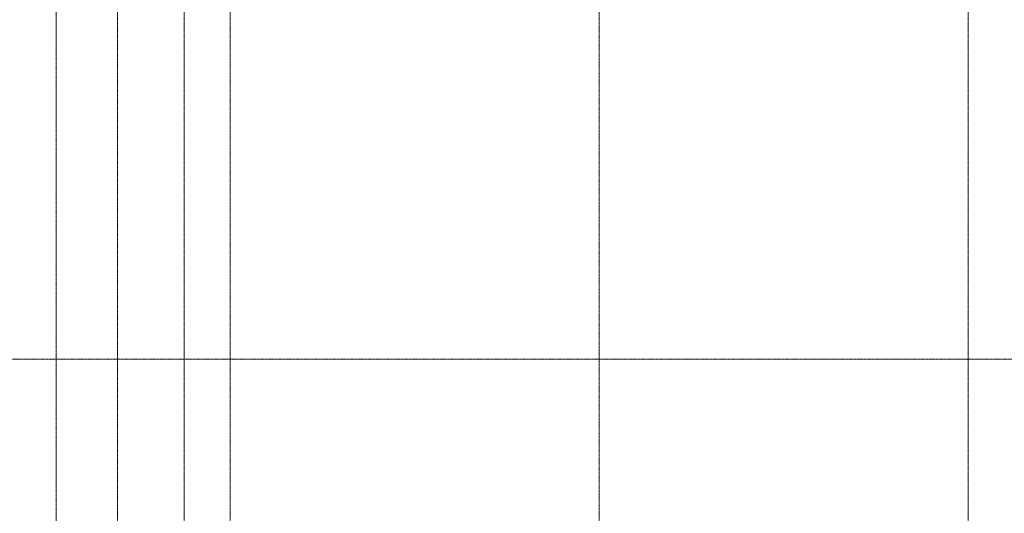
# Model space of a CAD drawing. Header units: millimetres. Extents: x -111 to 116289, y -9307 to 73893.
# Tile 52 of 128: x 76318 to 85926, y 12797 to 17616. Entities that reach past the tile are written whole.
import ezdxf

# ---------------------------------------------------------------- set-up
doc = ezdxf.new("R2010")
doc.units = ezdxf.units.MM
doc.linetypes.add('ADSK_Линия сетки', pattern=[25, 20, -2.5, 0, -2.5])
doc.linetypes.add('ADSK_Линия сетки_2_', pattern=[25, 20, -2.5, 0, -2.5])
doc.layers.add('Оси', color=7, linetype='Continuous', lineweight=9)

# ---------------------------------------------------------------- blocks, each defined once
blk = doc.blocks.new('135_SLK_GD_KR_rvt-1-Оборудование_B2_-11_400__На лист секция 5_-11_400')
at = {"layer": 'Оси', "color": 254, "linetype": 'ADSK_Линия сетки_2_', "true_color": 0xe5e5e5}
blk.add_line((-13002909.7, -9259215.5), (-13002909.7, -9329529.8), dxfattribs=at)
blk = doc.blocks.new('A$Cffbd38bb')
at = {"layer": 'Оси', "color": 253, "linetype": 'ADSK_Линия сетки', "true_color": 0xaaaaaa}
for p, q in [((75467.4, 800), (75467.4, 71114.3)), ((76117.4, 800), (76117.4, 71114.3)), ((76567.4, 800), (76567.4, 71114.3)), ((80167.4, 800), (80167.4, 71114.3)), ((83767.4, 800), (83767.4, 71114.3)), ((106567.4, 13219.5), (800, 13219.5))]:
    blk.add_line(p, q, dxfattribs=at)
at = {"lineweight": 5}
blk.add_blockref('135_SLK_GD_KR_rvt-1-Оборудование_B2_-11_400__На лист секция 5_-11_400', (13077777.1, 9330329.8), dxfattribs=at)

msp = doc.modelspace()

# ---------------------------------------------------------------- block references
msp.add_blockref('A$Cffbd38bb', (1805.7, 1084))

doc.saveas('drawing.dxf')
